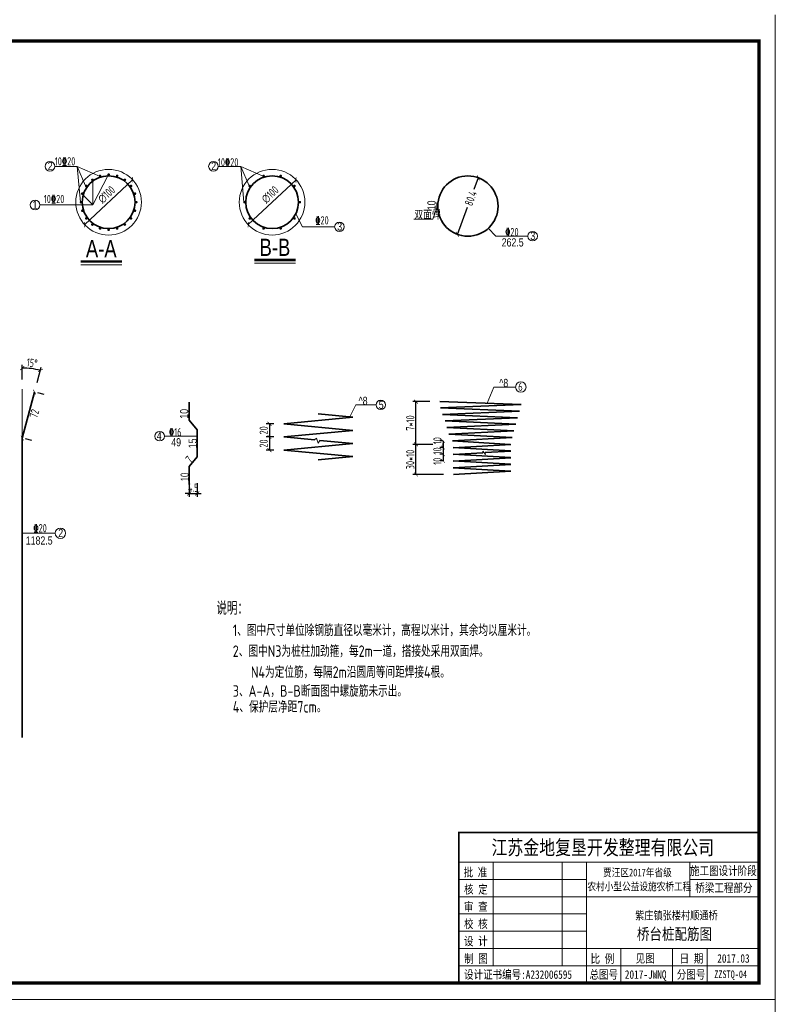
# Model space of a CAD drawing. Header units: inches. Extents: x 112594 to 193184, y 44995 to 116598.
# Tile 98 of 153: x 143664 to 145967, y 100322 to 103323. Entities that reach past the tile are written whole.
import ezdxf

# ---------------------------------------------------------------- set-up
doc = ezdxf.new("R2010")
doc.units = ezdxf.units.IN
doc.header["$MEASUREMENT"] = 0
doc.layers.get('0').update_dxf_attribs({"lineweight": 15})
for name, color, linetype, lineweight in [('0指引线', 4, 'Continuous', 18), ('0文字', 6, 'Continuous', 18), ('0标注', 6, 'Continuous', 18), ('0粗线', 1, 'Continuous', 40), ('0钢筋', 3, 'Continuous', 35), ('BM1', 7, 'Continuous', 15)]:
    doc.layers.add(name, color=color, linetype=linetype, lineweight=lineweight)
for name, color, linetype in [('1', 7, 'Continuous'), ('TK', 7, 'Continuous'), ('配筋2', 2, 'Continuous')]:
    doc.layers.add(name, color=color, linetype=linetype)
doc.styles.add('hz-e', font='hztxt_e.shx', dxfattribs={"width": 0.75, "bigfont": 'hztxt.shx'})
doc.styles.add('HZTXT', font='tssdeng.shx', dxfattribs={"width": 0.75, "bigfont": 'hztxt.shx'})
doc.styles.add('TSSD_Dimension', font='Tssdeng.shx', dxfattribs={"width": 0.7, "bigfont": 'hztxt.shx'})
doc.styles.add('图框', font='SIMFANG.TTF', dxfattribs={"width": 0.8, "height": 4})
doc.dimstyles.new('3', dxfattribs={"dimtxt": 25, "dimasz": 12, "dimexe": 10, "dimexo": 30, "dimgap": 5, "dimtad": 1, "dimdec": 0, "dimzin": 0, "dimdsep": 46, "dimtxsty": 'HZTXT', "dimblk": 'ARCHTICK', "dimcen": 0, "dimclrt": 7, "dimazin": 2, "dimtfac": 1, "dimtdec": 0, "dimtix": 1, "dimtmove": 2, "dimatfit": 3, "dimfxl": 250, "dimtolj": 1, "dimtzin": 0, "dimarcsym": 0})

# ---------------------------------------------------------------- blocks, each defined once
blk = doc.blocks.new('_ArchTick')
at = {"color": 0, "linetype": 'ByBlock', "const_width": 0.15}
blk.add_lwpolyline([(-0.5, -0.5), (0.5, 0.5)], dxfattribs=at)
blk = doc.blocks.new('*D1272')
at = {"color": 0, "lineweight": -2}
for p, q in [((144180.5, 101910), (144180.5, 101868.8)), ((144205.2, 101910), (144205.2, 101868.8)), ((144180.5, 101878.8), (144168.5, 101878.8)), ((144180.5, 101878.8), (144205.2, 101878.8)), ((144205.2, 101878.8), (144217.2, 101878.8))]:
    blk.add_line(p, q, dxfattribs=at)
at = {"color": 0, "lineweight": -2, "xscale": 12, "yscale": 12, "zscale": 12}
blk.add_blockref('_ArchTick', (144180.5, 101878.8), dxfattribs=at)
at = {"color": 0, "lineweight": -2, "xscale": 12, "yscale": 12, "zscale": 12, "rotation": 180}
blk.add_blockref('_ArchTick', (144205.2, 101878.8), dxfattribs=at)
at = {"color": 7, "insert": (144192.9, 101896.3), "char_height": 25, "attachment_point": 5, "style": 'HZTXT'}
blk.add_mtext('\\A1;4.5', dxfattribs=at)
blk = doc.blocks.new('*D1043')
at = {"color": 0, "lineweight": -2}
for p, q in [((144923.5, 102028.4), (144861.7, 102028.4)), ((144871.7, 101936.5), (144871.7, 102028.4)), ((144955.7, 101936.5), (144861.7, 101936.5))]:
    blk.add_line(p, q, dxfattribs=at)
at = {"color": 0, "lineweight": -2, "xscale": 12, "yscale": 12, "zscale": 12}
for p, rotation in [((144871.7, 102028.4), 90), ((144871.7, 101936.5), 270)]:
    blk.add_blockref('_ArchTick', p, dxfattribs=dict(at, rotation=rotation))
at = {"color": 7, "insert": (144854.2, 101982.4), "char_height": 25, "attachment_point": 5, "rotation": 90, "style": 'HZTXT'}
blk.add_mtext('\\A1;30*10', dxfattribs=at)
blk = doc.blocks.new('*D1044')
at = {"color": 0, "lineweight": -2}
for p, q in [((144914.3, 102158.6), (144861.7, 102158.6)), ((144871.7, 102028.4), (144871.7, 102158.6)), ((144903.3, 102028.4), (144861.7, 102028.4))]:
    blk.add_line(p, q, dxfattribs=at)
at = {"color": 0, "lineweight": -2, "xscale": 12, "yscale": 12, "zscale": 12}
for p, rotation in [((144871.7, 102158.6), 90), ((144871.7, 102028.4), 270)]:
    blk.add_blockref('_ArchTick', p, dxfattribs=dict(at, rotation=rotation))
at = {"color": 7, "insert": (144854.2, 102093.5), "char_height": 25, "attachment_point": 5, "rotation": 90, "style": 'HZTXT'}
blk.add_mtext('\\A1;7*10', dxfattribs=at)
blk = doc.blocks.new('*D1045')
at = {"color": 0, "lineweight": -2}
for p, q in [((145061.7, 102840.7), (145048.5, 102805)), ((144998, 102668.4), (145028.8, 102751.6))]:
    blk.add_line(p, q, dxfattribs=at)
at = {"color": 0, "lineweight": -2, "xscale": 12, "yscale": 12, "zscale": 12}
for p, rotation in [((145061.7, 102840.7), 69.69875556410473), ((144998, 102668.4), 249.6987555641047)]:
    blk.add_blockref('_ArchTick', p, dxfattribs=dict(at, rotation=rotation))
at = {"color": 7, "insert": (145038.6, 102778.3), "char_height": 25, "attachment_point": 5, "rotation": 69.6988, "style": 'HZTXT'}
blk.add_mtext('\\A1;80.4', dxfattribs=at)
blk = doc.blocks.new('*D1046')
at = {"color": 0, "lineweight": -2}
blk.add_line((143862.2, 102698), (144008.1, 102834.7), dxfattribs=at)
at = {"color": 0, "lineweight": -2, "xscale": 12, "yscale": 12, "zscale": 12}
for p, rotation in [((144008.1, 102834.7), 43.12856573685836), ((143862.2, 102698), 223.1285657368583)]:
    blk.add_blockref('_ArchTick', p, dxfattribs=dict(at, rotation=rotation))
at = {"color": 7, "insert": (143929.1, 102789.4), "char_height": 25, "attachment_point": 5, "rotation": 43.1286, "style": 'HZTXT'}
blk.add_mtext('\\A1;∅100', dxfattribs=at)
blk = doc.blocks.new('*D1047')
at = {"color": 0, "lineweight": -2}
blk.add_line((144360.4, 102698), (144506.3, 102834.7), dxfattribs=at)
at = {"color": 0, "lineweight": -2, "xscale": 12, "yscale": 12, "zscale": 12}
for p, rotation in [((144506.3, 102834.7), 43.1285657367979), ((144360.4, 102698), 223.1285657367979)]:
    blk.add_blockref('_ArchTick', p, dxfattribs=dict(at, rotation=rotation))
at = {"color": 7, "insert": (144427.3, 102789.4), "char_height": 25, "attachment_point": 5, "rotation": 43.1286, "style": 'HZTXT'}
blk.add_mtext('\\A1;∅100', dxfattribs=at)
blk = doc.blocks.new('*D1048')
at = {"color": 0, "lineweight": -2}
for p, q in [((144438.6, 102091.1), (144415.2, 102091.1)), ((144425.2, 102091.1), (144425.2, 102051.1)), ((144438.6, 102051.1), (144415.2, 102051.1))]:
    blk.add_line(p, q, dxfattribs=at)
at = {"color": 0, "lineweight": -2, "xscale": 12, "yscale": 12, "zscale": 12}
for p, rotation in [((144425.2, 102091.1), 90), ((144425.2, 102051.1), 270)]:
    blk.add_blockref('_ArchTick', p, dxfattribs=dict(at, rotation=rotation))
at = {"color": 7, "insert": (144407.7, 102071.1), "char_height": 25, "attachment_point": 5, "rotation": 90, "style": 'HZTXT'}
blk.add_mtext('\\A1;20', dxfattribs=at)
blk = doc.blocks.new('*D1049')
at = {"color": 0, "lineweight": -2}
for p, q in [((144438.6, 102051.1), (144415.2, 102051.1)), ((144425.2, 102051.1), (144425.2, 102011.1)), ((144438.6, 102011.1), (144415.2, 102011.1))]:
    blk.add_line(p, q, dxfattribs=at)
at = {"color": 0, "lineweight": -2, "xscale": 12, "yscale": 12, "zscale": 12}
for p, rotation in [((144425.2, 102051.1), 90), ((144425.2, 102011.1), 270)]:
    blk.add_blockref('_ArchTick', p, dxfattribs=dict(at, rotation=rotation))
at = {"color": 7, "insert": (144407.7, 102031.1), "char_height": 25, "attachment_point": 5, "rotation": 90, "style": 'HZTXT'}
blk.add_mtext('\\A1;20', dxfattribs=at)
blk = doc.blocks.new('*D1050')
at = {"color": 0, "lineweight": -2}
for p, q in [((144952.6, 102038.8), (144944.3, 102038.8)), ((144955.4, 102018.7), (144944.3, 102018.7)), ((144954.3, 102038.8), (144954.3, 102018.7))]:
    blk.add_line(p, q, dxfattribs=at)
at = {"color": 0, "lineweight": -2, "xscale": 12, "yscale": 12, "zscale": 12}
for p, rotation in [((144954.3, 102038.8), 90), ((144954.3, 102018.7), 270)]:
    blk.add_blockref('_ArchTick', p, dxfattribs=dict(at, rotation=rotation))
at = {"color": 7, "insert": (144936.8, 102039.8), "char_height": 25, "attachment_point": 5, "rotation": 90, "style": 'HZTXT'}
blk.add_mtext('\\A1;10', dxfattribs=at)
blk = doc.blocks.new('*D1051')
at = {"color": 0, "lineweight": -2}
for p, q in [((144955.4, 102018.7), (144944.3, 102018.7)), ((144954.3, 102018.7), (144954.3, 102030.7)), ((144954.3, 102018.7), (144954.3, 101998.3)), ((144955.4, 101998.3), (144944.3, 101998.3)), ((144954.3, 101998.3), (144954.3, 101986.3))]:
    blk.add_line(p, q, dxfattribs=at)
at = {"color": 0, "lineweight": -2, "xscale": 12, "yscale": 12, "zscale": 12}
for p, rotation in [((144954.3, 102018.7), 270), ((144954.3, 101998.3), 90)]:
    blk.add_blockref('_ArchTick', p, dxfattribs=dict(at, rotation=rotation))
at = {"color": 7, "insert": (144936.8, 102008.5), "char_height": 25, "attachment_point": 5, "rotation": 90, "style": 'HZTXT'}
blk.add_mtext('\\A1;10', dxfattribs=at)
blk = doc.blocks.new('*D1052')
at = {"color": 0, "lineweight": -2}
for p, q in [((144955.4, 101998.3), (144944.3, 101998.3)), ((144954.3, 101998.3), (144954.3, 101977.9)), ((144954.2, 101977.9), (144944.3, 101977.9))]:
    blk.add_line(p, q, dxfattribs=at)
at = {"color": 0, "lineweight": -2, "xscale": 12, "yscale": 12, "zscale": 12}
for p, rotation in [((144954.3, 101998.3), 90), ((144954.3, 101977.9), 270)]:
    blk.add_blockref('_ArchTick', p, dxfattribs=dict(at, rotation=rotation))
at = {"color": 7, "insert": (144936.8, 101977), "char_height": 25, "attachment_point": 5, "rotation": 90, "style": 'HZTXT'}
blk.add_mtext('\\A1;10', dxfattribs=at)
blk = doc.blocks.new('*D1274')
at = {"color": 0, "lineweight": -2}
for p, q in [((143671.9, 102226.2), (143671.9, 102271.1)), ((143717.2, 102216.8), (143729.7, 102263.5))]:
    blk.add_line(p, q, dxfattribs=at)
blk.add_arc((143671.9, 102047.8), 213.3, 75, 90, dxfattribs=at)
at = {"color": 0, "lineweight": -2, "xscale": 12, "yscale": 12, "zscale": 12}
for p, rotation in [((143671.9, 102261.1), 179.9999999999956), ((143727.1, 102253.8), 344.9999999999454)]:
    blk.add_blockref('_ArchTick', p, dxfattribs=dict(at, rotation=rotation))
at = {"color": 7, "insert": (143702, 102276.6), "char_height": 25, "attachment_point": 5, "rotation": 352.5, "style": 'HZTXT'}
blk.add_mtext('\\A1;15°', dxfattribs=at)
blk = doc.blocks.new('*D1068')
at = {"color": 0, "lineweight": -2}
for p, q in [((143709.4, 102187.8), (143697.4, 102143)), ((143738.4, 102180.1), (143719.1, 102185.2)), ((143671.9, 102047.8), (143688.5, 102109.7)), ((143700.9, 102040.1), (143681.6, 102045.2))]:
    blk.add_line(p, q, dxfattribs=at)
at = {"color": 0, "lineweight": -2, "xscale": 12, "yscale": 12, "zscale": 12}
for p, rotation in [((143709.4, 102187.8), 74.99999999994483), ((143671.9, 102047.8), 254.9999999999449)]:
    blk.add_blockref('_ArchTick', p, dxfattribs=dict(at, rotation=rotation))
at = {"color": 7, "insert": (143708.8, 102122.1), "char_height": 25, "attachment_point": 5, "rotation": 75, "style": 'HZTXT'}
blk.add_mtext('\\A1;72', dxfattribs=at)

msp = doc.modelspace()

# ---------------------------------------------------------------- hatches: boundary and pattern name
h = msp.add_hatch()
h.set_pattern_fill('ANSI31', color=256, scale=0.183, style=0)
h.set_pattern_definition([(45, (128072.39935, 146079.3712), (-0.4108467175, 0.4108467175), [])])
h.paths.add_polyline_path([(144938.47406, 102764.02553), (144935.56893, 102764.02553, 0.0600593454), (144935.56893, 102745.72553), (144938.47406, 102745.72553, -0.0311853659), (144937.90281, 102754.87553, -0.0311853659)])

# ---------------------------------------------------------------- linework, layer by layer
for p, q in [((143886.99247, 102757.95474), (143935.14256, 102850.55771)), ((144337.6326, 102875.60492), (144269.05239, 102875.60492)), ((144337.6326, 102875.60492), (144363.32211, 102816.46514)), ((144337.6326, 102875.60492), (144347.21609, 102766.88785)), ((144407.94008, 102844.53494), (144337.6326, 102875.60492)), ((143886.8312, 102832.8604), (143886.99247, 102757.95474)), ((143854.45299, 102790.48023), (143886.99247, 102757.95474)), ((144938.47406, 102764.02553), (144935.56893, 102764.02553)), ((144525.90994, 102691.43204), (144505.5494, 102731.01301)), ((144938.47406, 102745.72553), (144935.56893, 102745.72553)), ((144525.90994, 102691.43204), (144623.89094, 102691.43204)), ((144562.13579, 102042.24005), (144568.30208, 102047.24093)), ((144568.30208, 102047.24093), (144573.62488, 102032.4977)), ((144573.62488, 102032.4977), (144578.91543, 102040.64732)), ((145075.60091, 102003.13092), (145075.23312, 102007.64741)), ((145075.23312, 102007.64741), (145083.28815, 101997.98979)), ((145083.28815, 101997.98979), (145082.96174, 102003.5621))]:
    msp.add_line(p, q)
for centre in [(143935.14256, 102766.36552), (144433.33887, 102766.36552)]:
    msp.add_circle(centre, 100)
msp.add_arc((145011.46881, 102754.87553), 76.44943, 173.12596321, 186.87403679)
at = {"layer": '0指引线'}
for p, q in [((143839.43629, 102875.60492), (143770.85607, 102875.60492)), ((143839.43629, 102875.60492), (143865.1258, 102816.46514)), ((143839.43629, 102875.60492), (143849.01978, 102766.88785)), ((143909.74377, 102844.53494), (143839.43629, 102875.60492)), ((143886.99247, 102757.95474), (143725.50586, 102757.95474)), ((144935.24089, 102749.06017), (144923.16665, 102714.58439)), ((144923.16665, 102714.58439), (144864.66355, 102714.58439)), ((145092.18572, 102687.05812), (145114.56904, 102662.8283)), ((145114.56904, 102662.8283), (145212.55004, 102662.8283)), ((145109.27739, 102203.22761), (145088.3517, 102153.61739)), ((145109.27739, 102203.22761), (145175.28289, 102203.22761)), ((144688.07311, 102148.74173), (144669.47857, 102110.17847)), ((144749.91351, 102148.74173), (144688.07311, 102148.74173)), ((144205.21817, 102053.32713), (144105.21315, 102053.32713)), ((143671.90789, 101757.51128), (143772.32431, 101757.51128))]:
    msp.add_line(p, q, dxfattribs=at)
for centre, radius in [((143756.31085, 102875.60492), 14.54523), ((144254.50716, 102875.60492), 14.54523), ((143710.96063, 102757.95474), 14.54523), ((144638.43616, 102691.43204), 14.54523), ((145227.09527, 102662.8283), 14.54523), ((145191.17932, 102203.22761), 15.89642), ((144764.45874, 102148.74173), 14.54523), ((144090.66792, 102053.32713), 14.54523), ((143788.22074, 101757.51128), 15.89642)]:
    msp.add_circle(centre, radius, dxfattribs=at)
at = {"layer": '0标注'}
for p, q in [((143850.31993, 102575.99687), (143975.60693, 102575.99687)), ((144379.57266, 102580.24571), (144504.85967, 102580.24571)), ((143671.90789, 102047.83209), (143671.90789, 102196.24504))]:
    msp.add_line(p, q, dxfattribs=at)
at = {"layer": '0标注', "const_width": 7.32}
for points in [[(143850.31993, 102586.02951), (143975.60693, 102586.02951)], [(144379.57266, 102590.27835), (144504.85967, 102590.27835)]]:
    msp.add_lwpolyline(points, dxfattribs=at)
at = {"layer": '0粗线', "const_width": 4}
for points in [[(143909.74377, 102844.53494, 1), (143908.5077, 102848.33917, 1)], [(143935.14256, 102848.55771, 1), (143935.14256, 102852.55771, 1)], [(143960.54134, 102844.53494, 1), (143961.77741, 102848.33917, 1)], [(144407.94008, 102844.53494, 1), (144406.70402, 102848.33917, 1)], [(144458.73765, 102844.53494, 1), (144459.97372, 102848.33917, 1)], [(143886.8312, 102832.8604, 1), (143884.48006, 102836.09647, 1)], [(143983.45392, 102832.8604, 1), (143985.80506, 102836.09647, 1)], [(143856.97314, 102791.76431, 1), (143853.16891, 102793.00038, 1)], [(143868.64768, 102814.67688, 1), (143865.41161, 102817.02802, 1)], [(144001.63744, 102814.67688, 1), (144004.8735, 102817.02802, 1)], [(144013.31198, 102791.76431, 1), (144017.1162, 102793.00038, 1)], [(144366.84399, 102814.67688, 1), (144363.60792, 102817.02802, 1)], [(144499.83375, 102814.67688, 1), (144503.06982, 102817.02802, 1)], [(143852.95037, 102766.36552, 1), (143848.95037, 102766.36552, 1)], [(144017.33475, 102766.36552, 1), (144021.33475, 102766.36552, 1)], [(144351.14668, 102766.36552, 1), (144347.14668, 102766.36552, 1)], [(144515.53106, 102766.36552, 1), (144519.53106, 102766.36552, 1)], [(143856.97314, 102740.96674, 1), (143853.16891, 102739.73067, 1)], [(144013.31198, 102740.96674, 1), (144017.1162, 102739.73067, 1)], [(143868.64768, 102718.05416, 1), (143865.41161, 102715.70302, 1)], [(143886.8312, 102699.87064, 1), (143884.48006, 102696.63458, 1)], [(143983.45392, 102699.87064, 1), (143985.80506, 102696.63458, 1)], [(144001.63744, 102718.05416, 1), (144004.8735, 102715.70302, 1)], [(144366.84399, 102718.05416, 1), (144363.60792, 102715.70302, 1)], [(144499.83375, 102718.05416, 1), (144503.06982, 102715.70302, 1)], [(143909.74377, 102688.1961, 1), (143908.5077, 102684.39188, 1)], [(143935.14256, 102684.17333, 1), (143935.14256, 102680.17333, 1)], [(143960.54134, 102688.1961, 1), (143961.77741, 102684.39188, 1)], [(144407.94008, 102688.1961, 1), (144406.70402, 102684.39188, 1)], [(144458.73765, 102688.1961, 1), (144459.97372, 102684.39188, 1)]]:
    msp.add_lwpolyline(points, format="xyb", close=True, dxfattribs=at)
at = {"layer": '0钢筋'}
for p, q in [((143709.42077, 102187.83209), (143671.90789, 102047.83209)), ((144180.51317, 102157.01599), (144180.51317, 102102.11599)), ((145192.49852, 102150.00624), (144944.25569, 102158.61371)), ((144946.79912, 102139.70672), (145192.49852, 102150.00624)), ((145187.4136, 102129.47672), (144946.79912, 102139.70672)), ((144180.51317, 102102.11599), (144205.21817, 102072.67914)), ((144679.34397, 102111.11489), (144468.64023, 102091.11482)), ((144573.9921, 102121.11493), (144679.34397, 102111.11489)), ((144952.39147, 102119.24672), (145187.4136, 102129.47672)), ((145180.58978, 102109.1779), (144952.39147, 102119.24672)), ((144960.30495, 102100.15604), (145180.72, 102109.18323)), ((144205.21817, 102072.67914), (144205.21817, 101990.32914)), ((144468.64023, 102091.11482), (144679.34397, 102071.11475)), ((144679.34397, 102071.11475), (144468.64023, 102051.11468)), ((145175.58645, 102089.92604), (144960.30495, 102100.15604)), ((144965.8973, 102079.69604), (145175.58645, 102089.92604)), ((145170.13226, 102069.46604), (144965.8973, 102079.69604)), ((143671.90789, 101134.75673), (143671.90789, 102047.83209)), ((144468.64023, 102051.11468), (144562.13579, 102042.24005)), ((144578.91543, 102040.64732), (144679.34397, 102031.11461)), ((144971.48966, 102059.23604), (145170.13226, 102069.46604)), ((145164.67807, 102049.00604), (144971.48966, 102059.23604)), ((144982.60528, 102038.77604), (145164.67807, 102049.00604)), ((144679.34397, 102031.11461), (144468.64023, 102011.11454)), ((144468.64023, 102011.11454), (144679.34397, 101991.11447)), ((145159.20628, 102028.48002), (144982.60528, 102038.77604)), ((144985.4335, 102018.74558), (145160.0739, 102008.52387)), ((145160.33334, 102028.54604), (144985.69295, 102018.31604)), ((144180.51317, 101960.8923), (144205.21817, 101990.32914)), ((144679.34397, 101991.11447), (144573.9921, 101981.11444)), ((144985.4335, 101998.29387), (145160.0739, 101988.07216)), ((145075.60091, 102003.13092), (144985.69295, 101997.86433)), ((145160.33334, 101987.64262), (144985.69295, 101977.41262)), ((145160.33334, 102008.09433), (145082.96174, 102003.5621)), ((144180.51317, 101905.9923), (144180.51317, 101960.8923)), ((144985.4335, 101977.84216), (145160.0739, 101967.62045)), ((144985.4335, 101957.39045), (145160.0739, 101947.16874)), ((145160.33334, 101967.19091), (144985.69295, 101956.96091)), ((145160.33334, 101946.7392), (144985.69295, 101936.5092))]:
    msp.add_line(p, q, dxfattribs=at)
for centre, radius in [((143935.14256, 102766.36552), 80.4), ((144433.33887, 102766.36552), 80.4), ((145029.84878, 102754.53751), 91.866)]:
    msp.add_circle(centre, radius, dxfattribs=at)
at = {"layer": 'BM1', "linetype": 'Continuous'}
for p, q in [((145966.66888, 103337.65903), (145966.66888, 100337.35597)), ((145966.66888, 100337.35597), (141723.84056, 100337.35597)), ((145966.66888, 100337.35597), (145966.66888, 97337.0529))]:
    msp.add_line(p, q, dxfattribs=at)
at = {"layer": 'BM1', "color": 0, "linetype": 'Continuous'}
for p, q in [((145966.66888, 103307.35293), (145966.66888, 100337.35597)), ((145966.66888, 103307.35293), (145966.66888, 100337.35597)), ((145966.66888, 103307.35293), (145966.66888, 100337.35597)), ((145966.66888, 103307.35293), (145966.66888, 100337.35597)), ((145966.66888, 103307.35293), (145966.66888, 100337.35597)), ((145002.02939, 100845.4241), (145916.67399, 100845.4241)), ((145002.02939, 100845.4241), (145002.02939, 100387.35086)), ((145002.02939, 100387.35086), (145002.02939, 100845.4241)), ((145002.02939, 100755.31134), (145916.67399, 100755.31134)), ((145107.16095, 100439.91665), (145107.16095, 100755.31134)), ((145317.42408, 100755.31134), (145317.42408, 100439.91665)), ((145391.01617, 100755.31134), (145391.01617, 100387.35086)), ((145706.41086, 100650.17977), (145706.41086, 100755.31134)), ((145002.02939, 100702.74555), (145391.01617, 100702.74555)), ((145706.41086, 100702.74555), (145916.67399, 100702.74555)), ((145002.02939, 100650.17977), (145916.67399, 100650.17977)), ((145002.02939, 100597.61399), (145391.01617, 100597.61399)), ((145002.02939, 100545.04821), (145391.01617, 100545.04821)), ((145002.02939, 100492.48243), (145916.67399, 100492.48243)), ((145496.14773, 100492.48243), (145496.14773, 100387.35086)), ((145653.84508, 100492.48243), (145653.84508, 100387.35086)), ((145758.97664, 100492.48243), (145758.97664, 100439.91665)), ((145758.97664, 100387.35086), (145758.97664, 100492.48243)), ((145002.02939, 100439.91665), (145916.67399, 100439.91665))]:
    msp.add_line(p, q, dxfattribs=at)
at = {"layer": 'BM1', "color": 0, "linetype": 'Continuous', "const_width": 9.99898}
msp.add_lwpolyline([(141891.68466, 100387.35086), (141891.68466, 103257.35804), (145916.67399, 103257.35804), (145916.67399, 100387.35086)], close=True, dxfattribs=at)
at = {"layer": 'BM1', "color": 0, "linetype": 'Continuous', "const_width": 5.25658}
msp.add_lwpolyline([(145916.67399, 100845.4241), (145002.02939, 100845.4241), (145002.02939, 100387.35086)], dxfattribs=at)

# ---------------------------------------------------------------- texts
at = {"width": 0.8}
for s, height, style, p in [('A-A', 52.5, 'hz-e', (143865.85456, 102598.42583)), ('B-B', 52.5, 'hz-e', (144395.10729, 102602.67467)), ('说明：', 40, 'HZTXT', (144263.56682, 101508.99834)), ('1、图中尺寸单位除钢筋直径以毫米计，高程以米计，其余均以厘米计。', 35, 'HZTXT', (144313.47723, 101444.46179)), ('2、图中N3为桩柱加劲箍，每2m一道，搭接处采用双面焊。', 35, 'HZTXT', (144313.47723, 101380.85494)), ('N4为定位筋，每隔2m沿圆周等间距焊接4根。', 35, 'HZTXT', (144368.6979, 101316.84533)), ('3、A-A，B-B断面图中螺旋筋未示出。', 35, 'HZTXT', (144313.47723, 101259.38183)), ('4、保护层净距7cm。', 35, 'HZTXT', (144313.47723, 101211.15086))]:
    msp.add_text(s, height=height, dxfattribs=dict(at, style=style)).set_placement(p)
at = {"layer": '0文字', "width": 0.8}
for s, style, p in [('2', 'hz-e', (143749.61702, 102864.02705)), ('2', 'hz-e', (144247.81333, 102864.02705)), ('1', 'hz-e', (143703.49685, 102746.35577)), ('双面焊', 'hz-e', (144866.60374, 102713.86104)), ('3', 'hz-e', (144631.74234, 102679.85417)), ('3', 'hz-e', (145220.2033, 102651.26373)), ('262.5', 'hz-e', (145132.837, 102631.39966)), ('^ 8', 'hz-e', (145125.3569, 102203.01402)), ('6', 'HZTXT', (145183.24687, 102191.41723)), ('^ 8', 'hz-e', (144696.79856, 102148.52813)), ('5', 'hz-e', (144758.31374, 102136.52971)), ('4', 'hz-e', (144081.80881, 102041.73872)), ('49', 'hz-e', (144126.09494, 102022.42432)), ('2', 'hz-e', (143781.70827, 101745.95697)), ('1182.5', 'hz-e', (143682.70044, 101722.99412))]:
    msp.add_text(s, height=25, dxfattribs=dict(at, style=style)).set_placement(p)
at = {"layer": '0文字', "style": 'hz-e', "width": 0.8}
for s, p in [('10', (144931.54562, 102741.88619)), ('10', (144177.77086, 102106.71073)), ('15', (144203.74363, 102016.67661))]:
    msp.add_text(s, height=25, rotation=90, dxfattribs=at).set_placement(p)
at = {"layer": '0标注', "style": 'hz-e', "width": 0.6}
for s, rotation, p in [('7', 49.99479911, (144186.14108, 101969.48099)), ('10', 90, (144179.3239, 101916.36502))]:
    msp.add_text(s, height=25, rotation=rotation, dxfattribs=at).set_placement(p)
at = {"layer": '1', "color": 7, "linetype": 'Continuous', "style": '图框', "width": 0.8}
for s, height, p in [('江苏金地复垦开发整理有限公司 ', 44.4121037, (145101.83696, 100777.91113)), ('批 准', 25.907061, (145016.74884, 100711.64398)), ('贾汪区2017年省级', 23.551873, (145441.72918, 100711.97832)), ('农村小型公益设施农桥工程', 23.5518732, (145394.00664, 100669.37047)), ('核 定', 25.907061, (145018.07168, 100659.35012)), ('审 查', 25.907061, (145018.07168, 100606.78433)), ('校 核', 25.907061, (145018.07168, 100554.21855)), ('设 计', 25.907061, (145018.07168, 100501.65277)), ('制 图', 25.907061, (145018.41265, 100448.35941)), ('比 例', 25.907061, (145403.83298, 100448.08152)), ('见图', 25.907061, (145541.15365, 100449.00372)), ('日 期', 25.907061, (145675.14413, 100449.00372)), ('2017.03', 25.907061, (145789.73546, 100449.00372)), ('设计证书编号:A232006595 ', 25.9070605, (145018.08829, 100399.88064)), ('总图号', 25.907061, (145400.42843, 100400.03406)), ('2017-JWNQ', 25.907061, (145508.17665, 100400.03406)), ('分图号', 25.907061, (145666.43473, 100400.03406))]:
    msp.add_text(s, height=height, dxfattribs=at).set_placement(p)
at = {"layer": '1', "color": 7, "linetype": 'Continuous', "char_height": 25.907061, "width": 215.1817481, "attachment_point": 5, "style": '图框'}
for s, insert in [('施工图设计阶段', (145808.41392, 100727.49476)), ('桥梁工程部分', (145809.93283, 100675.40627))]:
    msp.add_mtext(s, dxfattribs=dict(at, insert=insert))
at = {"layer": 'BM1', "color": 0, "linetype": 'Continuous', "style": '图框', "width": 0.8}
msp.add_text('ZZSTQ-04', height=23, dxfattribs=at).set_placement((145780.54041, 100402.25556))
at = {"layer": 'TK', "lineweight": 0, "style": '图框', "width": 0.8}
for s, height, p in [('紫庄镇张楼村顺通桥', 24.993844, (145539.34924, 100580.62588)), ('桥台桩配筋图', 34.991381, (145544.86069, 100518.97033))]:
    msp.add_text(s, height=height, dxfattribs=at).set_placement(p)
at = {"layer": '配筋2', "color": 2, "style": 'TSSD_Dimension', "width": 0.75}
for s, p in [('10%%13220', (143771.03424, 102878.39805)), ('10%%13220', (144268.02961, 102875.39133)), ('10%%13220', (143737.57496, 102763.7413)), ('%%13220', (144564.69976, 102698.4228)), ('%%13220', (145143.40816, 102662.8283)), ('%%13216', (144119.00602, 102053.11354)), ('%%13220', (143705.71817, 101760.49601))]:
    msp.add_text(s, height=25, rotation=0.00001699, dxfattribs=at).set_placement(p)

# ---------------------------------------------------------------- dimensions: what is measured, and where the dimension line sits
for p1, p2, picture, middle in [((143862.1604, 102698.00175), (144008.12471, 102834.7293), '*D1046', (143929.11386, 102789.40347)), ((144360.35672, 102698.00175), (144506.32102, 102834.7293), '*D1047', (144427.31017, 102789.40347))]:
    dim = msp.add_diameter_dim_2p(p1=p1, p2=p2, dimstyle='3', override={"dimlfac": 0.5})
    dim.commit()
    dim.dimension.update_dxf_attribs({"geometry": picture, "text_midpoint": middle, "dimtype": 163})
dim = msp.add_diameter_dim_2p(p1=(145061.72224, 102840.69692), p2=(144997.97532, 102668.37809), text='80.4', dimstyle='3', override={"dimlfac": 0.5})
dim.commit()
dim.dimension.update_dxf_attribs({"geometry": '*D1045', "text_midpoint": (145038.63348, 102778.28406), "dimtype": 163})
dim = msp.add_angular_dim_2l(base=(143708.9391, 102257.84651), line1=((143671.90789, 102047.83209), (143671.90789, 102196.24504)), line2=((143709.42077, 102187.83209), (143671.90789, 102047.83209)), dimstyle='3', override={"dimlfac": 0.5})
dim.commit()
dim.dimension.update_dxf_attribs({"geometry": '*D1274', "text_midpoint": (143702.02736, 102276.61219)})
for base, p1, p2, angle, picture, middle, dimtype in [((143709.42077, 102187.83209), (143671.90789, 102047.83209), (143709.42077, 102187.83209), 75, '*D1068', (143708.80834, 102122.1026), 161), ((144954.30571, 102018.74558), (144982.60528, 102038.77604), (144985.4335, 102018.74558), 90, '*D1050', (144936.80571, 102039.83224), 160), ((144954.30571, 101977.91198), (144985.4335, 101998.29387), (144984.24055, 101977.91198), 90, '*D1052', (144936.80571, 101977.0315), 160)]:
    dim = msp.add_linear_dim(base=base, p1=p1, p2=p2, angle=angle, dimstyle='3', override={"dimlfac": 0.5})
    dim.commit()
    dim.dimension.update_dxf_attribs({"geometry": picture, "text_midpoint": middle, "dimtype": dimtype})
for base, p1, p2, text, picture, middle in [((144871.65502, 102158.61371), (144933.34316, 102028.36603), (144944.25569, 102158.61371), '7*10', '*D1044', (144854.15502, 102093.48987)), ((144871.65502, 102028.36603), (144985.69295, 101936.5092), (144953.47688, 102028.36603), '30*10', '*D1043', (144854.15502, 101982.43761))]:
    dim = msp.add_linear_dim(base=base, p1=p1, p2=p2, angle=90, text=text, dimstyle='3', override={"dimlfac": 0.5})
    dim.commit()
    dim.dimension.update_dxf_attribs({"geometry": picture, "text_midpoint": middle})
for base, p1, p2, picture, middle in [((144425.24725, 102051.11468), (144468.64023, 102091.11482), (144468.64023, 102051.11468), '*D1048', (144407.74725, 102071.11475)), ((144425.24725, 102011.11454), (144468.64023, 102051.11468), (144468.64023, 102011.11454), '*D1049', (144407.74725, 102031.11461)), ((144954.30571, 101998.29387), (144985.4335, 102018.74558), (144985.4335, 101998.29387), '*D1051', (144936.80571, 102008.51973))]:
    dim = msp.add_linear_dim(base=base, p1=p1, p2=p2, angle=90, dimstyle='3', override={"dimlfac": 0.5})
    dim.commit()
    dim.dimension.update_dxf_attribs({"geometry": picture, "text_midpoint": middle})
dim = msp.add_linear_dim(base=(144205.21817, 101878.77207), p1=(144180.51317, 101939.95876), p2=(144205.21817, 101939.95876), text='4.5', dimstyle='3', override={"dimlfac": 0.5})
dim.commit()
dim.dimension.update_dxf_attribs({"geometry": '*D1272', "text_midpoint": (144192.86567, 101896.27207)})

doc.saveas('drawing.dxf')
